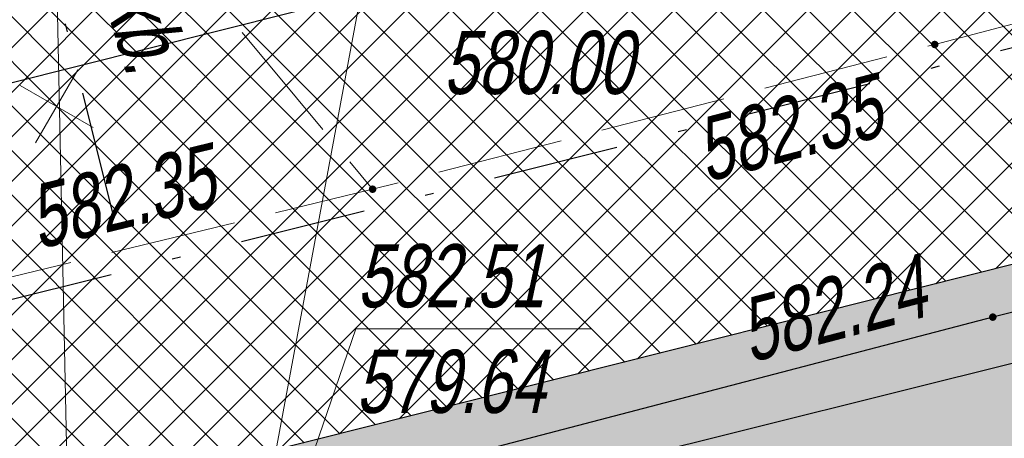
# Model space of a CAD drawing. Header units: metres. Extents: x 7403618 to 7449367, y 5479833 to 5516047.
# Tile 16 of 72: x 7448996 to 7449007, y 5479891 to 5479896. Entities that reach past the tile are written whole.
import ezdxf

# ---------------------------------------------------------------- set-up
doc = ezdxf.new("R2010")
doc.units = ezdxf.units.M
doc.header["$MEASUREMENT"] = 0
for name, pattern in [('0.5_0.5', [1, 0.5, -0.5]), ('3_SUKP', [0]), ('3_SUWP', [0]), ('DASHDOT', [1, 0.5, -0.25, 0, -0.25]), ('KTJZ01-500', [2, 1.5, -0.5])]:
    doc.linetypes.add(name, pattern=pattern)
doc.layers.get('0').update_dxf_attribs({"linetype": 'CONTINUOUS', "lineweight": 9})
for name, color, linetype, lineweight in [('0_kraw_najazd', 212, 'CONTINUOUS', 30), ('0_kraw_wysoki', 152, 'CONTINUOUS', 30), ('demontaż', 1, 'CONTINUOUS', 9), ('KTJZ01', 7, 'CONTINUOUS', 15), ('KTKR01', 7, 'CONTINUOUS', 15), ('mdcp', 253, 'CONTINUOUS', 5), ('OSIE', 30, 'DASHDOT', 30), ('RTPW02', 7, 'CONTINUOUS', 15), ('SUKP_L_0', 34, '3_SUKP', 18), ('SUKR_T_0', 34, 'CONTINUOUS', 18), ('SUPS01_05', 7, 'CONTINUOUS', 15), ('SUWP_L_0', 5, '3_SUWP', 18), ('wodociag_proj', 150, 'CONTINUOUS', 25), ('Wymiary', 5, 'CONTINUOUS', 13)]:
    doc.layers.add(name, color=color, linetype=linetype, lineweight=lineweight)
doc.styles.get("Standard").update_dxf_attribs({"font": 'verdana.ttf', "width": 0.75})
doc.styles.add('Style-WORKING_1250 I 0.20944', font='WORKING_1250.shx', dxfattribs={"oblique": 12})
pattern_1 = [(45, (0, 0), (-0.2651650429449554, 0.2651650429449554), []), (135, (0, 0), (-0.2651650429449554, -0.2651650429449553), [])]

# ---------------------------------------------------------------- blocks, each defined once
blk = doc.blocks.new('RTPW02_1')
at = {"linetype": 'ByBlock', "lineweight": -2}
h = blk.add_hatch(color=0, dxfattribs=at)
edge = h.paths.add_edge_path()
edge.add_arc((0, 0), 0.045, 0, 360)
blk = doc.blocks.new('MDCP_borek')
at = {"layer": 'KTJZ01', "color": 252, "linetype": 'KTJZ01-500', "lineweight": 13, "true_color": 0x939598, "flags": 128}
for points in [[(39.62273959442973, -60.19313309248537), (40.36273959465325, -66.12313309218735), (41.66273959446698, -74.25313309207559), (43.94273959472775, -83.95313309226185), (45.91273959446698, -90.9131330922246), (46.97273959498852, -91.80313309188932), (50.36273959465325, -93.70313309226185), (54.42273959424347, -93.29313309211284), (62.45273959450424, -91.12313309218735), (68.39273959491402, -89.68313309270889), (75.072739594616, -87.96313309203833), (85.85273959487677, -85.12313309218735), (92.52273959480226, -83.30313309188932), (95.38273959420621, -82.47313309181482), (101.572739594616, -80.4931330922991), (108.092739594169, -78.25313309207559), (116.3727395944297, -75.22313309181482), (124.5127395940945, -71.63313309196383), (131.7427395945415, -68.64313309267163), (141.592739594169, -64.19313309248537), (144.0227395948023, -62.90313309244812), (147.1827395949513, -61.28313309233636), (151.2627395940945, -59.06313309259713), (156.7927395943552, -55.92313309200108), (162.092739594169, -52.78313309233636), (168.2427395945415, -48.77313309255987), (176.892739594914, -42.83313309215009), (185.5427395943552, -36.80313309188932), (192.9327395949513, -31.89313309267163), (197.4527395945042, -29.22313309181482), (201.1927395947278, -26.98313309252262)], [(39.62273959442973, -60.19313309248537), (40.36273959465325, -66.12313309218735), (41.66273959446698, -74.25313309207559), (43.94273959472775, -83.95313309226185), (45.91273959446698, -90.9131330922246), (46.97273959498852, -91.80313309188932), (50.36273959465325, -93.70313309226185), (54.42273959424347, -93.29313309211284), (62.45273959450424, -91.12313309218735), (68.39273959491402, -89.68313309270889), (75.072739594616, -87.96313309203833), (85.85273959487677, -85.12313309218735), (92.52273959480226, -83.30313309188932), (95.38273959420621, -82.47313309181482), (101.572739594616, -80.4931330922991), (108.092739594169, -78.25313309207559), (116.3727395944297, -75.22313309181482), (124.5127395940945, -71.63313309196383), (131.7427395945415, -68.64313309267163), (141.592739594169, -64.19313309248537), (144.0227395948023, -62.90313309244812), (147.1827395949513, -61.28313309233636), (151.2627395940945, -59.06313309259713), (156.7927395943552, -55.92313309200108), (162.092739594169, -52.78313309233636), (168.2427395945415, -48.77313309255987), (176.892739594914, -42.83313309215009), (185.5427395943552, -36.80313309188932), (192.9327395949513, -31.89313309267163), (197.4527395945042, -29.22313309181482), (201.1927395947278, -26.98313309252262)], [(64.93273959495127, -82.1631330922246), (66.60273959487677, -87.53313309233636), (68.39273959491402, -89.68313309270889)], [(64.93273959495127, -82.1631330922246), (66.60273959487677, -87.53313309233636), (68.39273959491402, -89.68313309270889)]]:
    blk.add_lwpolyline(points, dxfattribs=at)
at = {"layer": 'KTKR01', "color": 252, "linetype": 'Continuous', "lineweight": 30, "true_color": 0x939598, "flags": 128}
blk.add_lwpolyline([(85.072739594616, -88.86313309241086), (75.76273959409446, -91.20313309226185), (62.68273959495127, -94.62313309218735), (58.96273959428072, -95.53313309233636), (57.49273959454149, -96.05313309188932), (56.51273959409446, -96.76313309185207), (55.28273959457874, -98.09313309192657), (53.95273959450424, -99.68313309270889), (52.74273959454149, -101.4831330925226), (51.88273959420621, -103.4631330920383), (51.22273959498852, -106.0931330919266), (50.77273959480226, -109.0831330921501), (51.95273959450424, -113.8931330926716), (48.6527395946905, -114.7531330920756), (44.54273959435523, -98.63313309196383), (40.47273959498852, -82.92313309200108), (39.46273959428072, -78.95313309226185), (38.53273959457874, -75.17313309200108)], dxfattribs=at)
blk.add_lwpolyline([(85.072739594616, -88.86313309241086), (75.76273959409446, -91.20313309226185), (62.68273959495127, -94.62313309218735), (58.96273959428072, -95.53313309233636), (57.49273959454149, -96.05313309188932), (56.51273959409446, -96.76313309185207), (55.28273959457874, -98.09313309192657), (53.95273959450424, -99.68313309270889), (52.74273959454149, -101.4831330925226), (51.88273959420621, -103.4631330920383), (51.22273959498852, -106.0931330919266), (50.77273959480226, -109.0831330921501), (51.95273959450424, -113.8931330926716), (48.6527395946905, -114.7531330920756), (44.54273959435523, -98.63313309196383), (40.47273959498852, -82.92313309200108), (39.46273959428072, -78.95313309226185), (38.53273959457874, -75.17313309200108)], dxfattribs=at)
at = {"layer": 'SUKP_L_0', "linetype": 'Continuous', "lineweight": 13}
blk.add_line((68.45273959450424, -86.30313309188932), (66.71273959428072, -95.65313309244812), dxfattribs=at)
blk.add_line((68.45273959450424, -86.30313309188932), (66.71273959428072, -95.65313309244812), dxfattribs=at)
at = {"layer": 'SUKR_T_0', "linetype": 'Continuous', "lineweight": 13}
for p, q in [((66.71273959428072, -95.65313309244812), (68.19279169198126, -91.34145078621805)), ((66.71273959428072, -95.65313309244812), (68.19279169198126, -91.34145078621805)), ((68.19279169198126, -91.34145078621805), (70.98848577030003, -91.34145078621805)), ((68.19279169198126, -91.34145078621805), (70.98848577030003, -91.34145078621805))]:
    blk.add_line(p, q, dxfattribs=at)
at = {"layer": 'SUWP_L_0', "linetype": 'Continuous', "lineweight": 13}
blk.add_line((64.88273959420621, -98.65313309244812), (64.54273959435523, -82.56313309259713), dxfattribs=at)
blk.add_line((64.88273959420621, -98.65313309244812), (64.54273959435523, -82.56313309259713), dxfattribs=at)
at = {"layer": 'RTPW02', "color": 252, "linetype": 'Continuous', "lineweight": 13, "true_color": 0x939598}
for p in [(75.072739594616, -87.96313309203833), (75.072739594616, -87.96313309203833), (68.39273959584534, -89.68313309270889), (68.39273959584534, -89.68313309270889), (75.76273959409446, -91.20313309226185), (75.76273959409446, -91.20313309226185)]:
    blk.add_blockref('RTPW02_1', p, dxfattribs=at)
at = {"layer": 'KTJZ01', "color": 252, "linetype": 'Continuous', "lineweight": 13, "true_color": 0x939598, "style": 'Style-WORKING_1250 I 0.20944', "oblique": 12, "width": 0.725}
blk.add_text('j.kb.', height=0.75, rotation=287.2750127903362, dxfattribs=at).set_placement((65.0856239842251, -87.08513480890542))
blk.add_text('j.kb.', height=0.75, rotation=287.2750127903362, dxfattribs=at).set_placement((65.0856239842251, -87.08513480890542))
at = {"layer": 'RTPW02', "color": 252, "linetype": 'Continuous', "lineweight": 13, "true_color": 0x939598, "style": 'Style-WORKING_1250 I 0.20944', "oblique": 12, "width": 0.725}
for s, rotation, p in [('582.35', 14.65296646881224, (72.35133563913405, -89.60236774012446)), ('582.35', 14.65296646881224, (72.35133563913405, -89.60236774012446)), ('582.35', 13.62699485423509, (64.41407941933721, -90.39812112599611)), ('582.35', 13.62699485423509, (64.41407941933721, -90.39812112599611)), ('582.24', 14.65296646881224, (72.87201288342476, -91.74653285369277)), ('582.24', 14.65296646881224, (72.87201288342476, -91.74653285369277))]:
    blk.add_text(s, height=0.75, rotation=rotation, dxfattribs=at).set_placement(p)
at = {"layer": 'SUKR_T_0', "lineweight": 13, "char_height": 0.75, "attachment_point": 1, "line_spacing_factor": 0.6}
for s, insert in [('\\FWORKING_1250;\\Q12;\\H1x;\\W0.733333;580.00', (69.23159348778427, -87.80166435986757)), ('\\FWORKING_1250;\\Q12;\\H1x;\\W0.733333;580.00', (69.23159348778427, -87.80166435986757)), ('\\FWORKING_1250;\\Q12;\\H1x;\\W0.733333;579.64', (68.19279169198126, -91.59145078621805)), ('\\FWORKING_1250;\\Q12;\\H1x;\\W0.733333;579.64', (68.19279169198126, -91.59145078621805))]:
    blk.add_mtext(s, dxfattribs=dict(at, insert=insert))
at = {"layer": 'SUPS01_05', "color": 36, "linetype": 'Continuous', "lineweight": 13, "style": 'Style-WORKING_1250 I 0.20944', "oblique": 12, "width": 0.725}
blk.add_text('582.51', height=0.75, dxfattribs=at).set_placement((68.20612029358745, -91.08623862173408))
blk.add_text('582.51', height=0.75, dxfattribs=at).set_placement((68.20612029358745, -91.08623862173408))
blk = doc.blocks.new('demontaż')
at = {"layer": 'demontaż'}
for points in [[(-0.25, -0.4330127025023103), (0.25, 0.4330127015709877)], [(-0.4330127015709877, 0.2499999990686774), (0.4330127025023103, -0.2500000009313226)]]:
    blk.add_lwpolyline(points, dxfattribs=at)

msp = doc.modelspace()

# ---------------------------------------------------------------- hatches: boundary and pattern name
at = {"true_color": 0xf26722, "transparency": 33554597}
h = msp.add_hatch(dxfattribs=at)
h.set_pattern_fill('ANSI37', color=30, scale=3)
h.set_pattern_definition(pattern_1)
edge = h.paths.add_edge_path()
edge.add_arc((7448963.940824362, 5480132.365343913), 242.5000375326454, 304.1261980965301, 304.5532540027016)
edge.add_line((7449101.480051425, 5479932.642462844), (7449105.952373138, 5479935.722328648))
edge.add_line((7449105.952373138, 5479935.722328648), (7449113.157132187, 5479940.683768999))
edge.add_line((7449113.157132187, 5479940.683768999), (7449113.287449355, 5479940.773631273))
edge.add_arc((7449185.601831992, 5479835.764782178), 127.4999149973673, 114.49688176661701, 124.55325567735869, ccw=False)
edge.add_arc((7449136.46357333, 5479943.596417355), 9.000000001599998, 11.986846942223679, 114.47580315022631, ccw=False)
edge.add_arc((7449048.761343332, 5479928.374101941), 98.00778045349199, 10.04311602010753, 21.91673949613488)
edge.add_line((7449139.68583123, 5479964.956372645), (7449139.261919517, 5479965.675018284))
edge.add_arc((7449132.331157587, 5479964.692908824), 6.999999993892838, -34.024955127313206, 8.06528452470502, ccw=False)
edge.add_arc((7449132.331157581, 5479964.692908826), 7.000000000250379, 292.5956827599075, 325.97504488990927, ccw=False)
edge.add_line((7449135.020737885, 5479958.230234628), (7449134.691964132, 5479958.093900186))
edge.add_arc((7449185.601877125, 5479835.764710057), 132.4999999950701, 112.5956828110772, 124.5532540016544)
edge.add_line((7449110.451589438, 5479944.891628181), (7449098.64419138, 5479936.760459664))
edge.add_arc((7448963.940845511, 5480132.365312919), 237.5000000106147, 302.90328795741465, 304.5532540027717, ccw=False)
edge.add_line((7449092.95622043, 5479932.96299839), (7449087.576032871, 5479929.566326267))
edge.add_line((7449087.576032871, 5479929.566326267), (7449087.407217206, 5479929.446884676))
edge.add_arc((7449019.272443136, 5480045.857529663), 134.884341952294, 299.91552251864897, 300.340300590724, ccw=False)
edge.add_line((7449086.542310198, 5479928.944952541), (7449085.730183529, 5479928.469243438))
edge.add_line((7449085.730183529, 5479928.469243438), (7449084.870686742, 5479927.95830838))
edge.add_arc((7448963.940845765, 5480132.365312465), 237.4999994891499, 298.3133183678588, 300.60911080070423, ccw=False)
edge.add_arc((7448968.112777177, 5480124.354762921), 228.4690927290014, 296.67637348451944, 298.3450460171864, ccw=False)
edge.add_arc((7448963.940847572, 5480132.365308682), 237.4999952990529, 294.4781839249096, 296.70810114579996, ccw=False)
edge.add_line((7449062.348194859, 5479916.212025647), (7449062.343222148, 5479916.213892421))
edge.add_arc((7448969.571637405, 5480119.182714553), 223.1656552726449, 292.65404222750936, 294.5638643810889, ccw=False)
edge.add_line((7449055.527446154, 5479913.234884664), (7449054.431496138, 5479912.780039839))
edge.add_arc((7449067.390322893, 5479878.716682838), 36.44507485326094, 110.8284690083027, 113.5457394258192)
edge.add_line((7449052.831206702, 5479912.127393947), (7449052.831217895, 5479912.1273673))
edge.add_line((7449052.831217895, 5479912.1273673), (7449051.895513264, 5479911.7520168))
edge.add_line((7449051.895513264, 5479911.7520168), (7449050.962452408, 5479911.382304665))
edge.add_arc((7448963.940845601, 5480132.365312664), 237.4999997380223, 284.7156754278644, 291.4941831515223, ccw=False)
edge.add_arc((7448717.710011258, 5481097.568519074), 1233.61110819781, 284.06401995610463, 284.38919123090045, ccw=False)
edge.add_line((7449017.484804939, 5479900.935141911), (7448999.675287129, 5479896.454292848))
edge.add_line((7448999.675287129, 5479896.454292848), (7448992.95259713, 5479894.762873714))
edge.add_line((7448992.95259713, 5479894.762873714), (7448988.651001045, 5479893.680598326))
edge.add_line((7448988.651001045, 5479893.680598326), (7448982.780817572, 5479892.203668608))
edge.add_arc((7448981.56084552, 5479897.052551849), 5.000000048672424, 274.01016099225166, 284.1224141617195, ccw=False)
edge.add_arc((7448981.560845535, 5479897.052551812), 5.000000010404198, 195.6051275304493, 274.01016085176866, ccw=False)
edge.add_line((7448976.745153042, 5479895.707521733), (7448973.835431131, 5479894.970989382))
edge.add_line((7448973.835431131, 5479894.970989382), (7448974.778599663, 5479891.244940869))
edge.add_line((7448974.778599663, 5479891.244940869), (7448976.619016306, 5479883.974255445))
edge.add_line((7448976.619016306, 5479883.974255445), (7448977.517036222, 5479880.426569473))
edge.add_line((7448977.517036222, 5479880.426569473), (7448980.887190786, 5479880.346057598))
edge.add_arc((7448988.887182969, 5479880.334872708), 8.000000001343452, 104.1224141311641, 179.9198940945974, ccw=False)
edge.add_line((7448986.935227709, 5479888.093085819), (7448989.319759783, 5479888.693030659))
edge.add_line((7448989.319759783, 5479888.693030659), (7448996.108326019, 5479890.400913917))
edge.add_line((7448996.108326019, 5479890.400913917), (7449012.290843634, 5479894.472522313))
edge.add_line((7449012.290843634, 5479894.472522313), (7449023.109489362, 5479897.194478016))
edge.add_arc((7448963.940845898, 5480132.365311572), 242.4999986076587, 284.1224141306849, 287.038632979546)
edge.add_arc((7448963.940846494, 5480132.365309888), 242.4999968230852, 287.0386329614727, 288.4359613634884)
edge.add_arc((7448963.940845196, 5480132.365313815), 242.5000009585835, 288.4359613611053, 291.6027973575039)
edge.add_arc((7448963.940845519, 5480132.36531293), 242.5000000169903, 291.6027973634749, 294.2007081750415)
edge.add_arc((7448963.940844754, 5480132.36531454), 242.5000017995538, 294.2007081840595, 295.6425719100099)
edge.add_arc((7448963.9408455, 5480132.365312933), 242.5000000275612, 295.6425719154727, 296.2927156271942)
edge.add_arc((7448963.940847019, 5480132.365310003), 242.499996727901, 296.2927156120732, 298.1016353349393)
edge.add_arc((7448963.940845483, 5480132.365312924), 242.5000000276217, 298.1016353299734, 299.9233017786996)
edge.add_arc((7448963.940846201, 5480132.365311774), 242.4999986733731, 299.9233017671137, 301.4372489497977)
edge.add_arc((7448963.94084553, 5480132.365312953), 242.5000000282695, 301.4372489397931, 304.1261980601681)
at = {"true_color": 0x636466, "transparency": 33554597}
h = msp.add_hatch(color=251, dxfattribs=at)
h.dxf.hatch_style = 1
edge = h.paths.add_edge_path()
edge.add_line((7449138.132715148, 5479960.776031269), (7449136.060730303, 5479962.17491611))
edge.add_arc((7449132.331157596, 5479964.692908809), 4.499999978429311, 289.6847573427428, 325.97504496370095, ccw=False)
edge.add_line((7449133.846959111, 5479960.455887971), (7449134.691964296, 5479958.093900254))
edge.add_line((7449134.691964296, 5479958.093900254), (7449135.020737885, 5479958.230234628))
edge.add_arc((7449132.331157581, 5479964.692908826), 7.000000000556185, 292.5956827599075, 325.9750448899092)
edge = h.paths.add_edge_path()
edge.add_arc((7448968.985379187, 5479897.837395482), 3.999999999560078, 14.18136866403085, 70.81435755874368)
edge.add_line((7448970.29989914, 5479901.615230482), (7448971.801431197, 5479895.673110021))
edge.add_line((7448971.801431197, 5479895.673110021), (7448971.450757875, 5479894.367361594))
edge.add_line((7448971.450757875, 5479894.367361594), (7448973.835431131, 5479894.970989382))
edge.add_line((7448973.835431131, 5479894.970989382), (7448972.863479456, 5479898.817364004))
h.paths.add_polyline_path([(7448973.330527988, 5479888.815313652), (7448974.778599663, 5479891.244940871), (7448973.835431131, 5479894.970989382), (7448971.450757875, 5479894.367361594), (7448971.86157287, 5479892.683239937), (7448972.75, 5479889.04), (7448972.840162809, 5479888.691188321)])
edge = h.paths.add_edge_path()
edge.add_arc((7448975.907807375, 5479874.55843993), 2.999999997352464, 297.7196980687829, 374.2048168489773)
edge.add_line((7448978.816081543, 5479875.294606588), (7448977.953676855, 5479878.701592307))
edge.add_line((7448977.953676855, 5479878.701592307), (7448976.619016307, 5479883.974255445))
edge.add_line((7448976.619016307, 5479883.974255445), (7448974.18938909, 5479885.422327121))
edge.add_line((7448974.18938909, 5479885.422327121), (7448973.716084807, 5479885.302520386))
edge.add_line((7448973.716084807, 5479885.302520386), (7448973.74, 5479885.21))
edge.add_line((7448973.74, 5479885.21), (7448974.928909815, 5479879.852251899))
edge.add_line((7448974.928909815, 5479879.852251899), (7448976.11, 5479874.55))
edge.add_line((7448976.11, 5479874.55), (7448976.54, 5479874.63))
edge.add_line((7448976.54, 5479874.63), (7448977.30324652, 5479871.902738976))
edge = h.paths.add_edge_path()
edge.add_arc((7448963.940845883, 5480132.365312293), 242.4999992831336, 298.1007414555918, 299.9233017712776)
edge.add_line((7449084.909608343, 5479922.192031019), (7449086.834023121, 5479921.688886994))
edge.add_line((7449086.834023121, 5479921.688886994), (7449087.153130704, 5479921.137684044))
edge.add_arc((7391380.449488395, 5591206.83450353), 125357.7678560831, 297.40559555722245, 297.4087963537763, ccw=False)
edge.add_arc((7449127.238906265, 5479824.653508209), 104.1224578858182, 116.4038525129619, 118.3765847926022)
edge.add_line((7449077.753179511, 5479916.264910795), (7449077.570625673, 5479916.632774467))
edge.add_line((7449077.570625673, 5479916.632774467), (7449078.163994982, 5479918.451026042))
edge = h.paths.add_edge_path()
edge.add_arc((7448963.940846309, 5480132.365311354), 242.499998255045, 295.6425719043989, 296.2927156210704)
edge.add_line((7449071.35796925, 5479914.953695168), (7449073.118197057, 5479914.356943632))
edge.add_line((7449073.118197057, 5479914.356943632), (7449073.296008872, 5479913.998635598))
edge.add_arc((7448937.399040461, 5480186.93809999), 304.8998806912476, 296.2060261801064, 296.46878225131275, ccw=False)
edge.add_line((7449072.04289516, 5479913.378290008), (7449068.407007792, 5479911.676434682))
edge.add_line((7449068.407007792, 5479911.676434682), (7449068.253296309, 5479912.00426224))
edge.add_line((7449068.253296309, 5479912.00426224), (7449068.884104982, 5479913.748839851))
edge = h.paths.add_edge_path()
edge.add_arc((7448963.940844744, 5480132.365314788), 242.50000203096, 291.6027973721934, 294.2007081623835)
edge.add_line((7449063.349915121, 5479911.17741342), (7449065.070070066, 5479910.555435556))
edge.add_line((7449065.070070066, 5479910.555435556), (7449065.240499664, 5479910.191952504))
edge.add_line((7449065.240499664, 5479910.191952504), (7449064.209648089, 5479909.703975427))
edge.add_line((7449064.209648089, 5479909.703975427), (7449058.8, 5479907.54))
edge.add_line((7449058.8, 5479907.54), (7449057.19, 5479906.89))
edge.add_line((7449057.19, 5479906.89), (7449052.87, 5479905.12))
edge.add_line((7449052.87, 5479905.12), (7449052.467491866, 5479904.952942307))
edge.add_line((7449052.467491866, 5479904.952942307), (7449052.428435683, 5479905.050788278))
edge.add_line((7449052.428435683, 5479905.050788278), (7449053.222057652, 5479906.898873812))
edge = h.paths.add_edge_path()
edge.add_arc((7448963.94091769, 5480132.365115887), 242.4997901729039, 290.0389534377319, 290.200748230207)
edge.add_line((7449047.67863053, 5479904.781848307), (7449049.642199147, 5479903.938634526))
edge.add_line((7449049.642199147, 5479903.938634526), (7449049.696408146, 5479903.802826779))
edge.add_line((7449049.696408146, 5479903.802826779), (7449049.28, 5479903.63))
edge.add_line((7449049.28, 5479903.63), (7449046.390000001, 5479902.41))
edge.add_line((7449046.390000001, 5479902.41), (7449046.197615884, 5479902.341885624))
edge.add_line((7449046.197615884, 5479902.341885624), (7449046.116157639, 5479902.558870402))
edge.add_line((7449046.116157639, 5479902.558870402), (7449047.035636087, 5479904.546293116))
edge = h.paths.add_edge_path()
edge.add_line((7449108.968512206, 5479937.799393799), (7449105.952373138, 5479935.722328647))
edge.add_line((7449105.952373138, 5479935.722328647), (7449105.391639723, 5479933.067373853))
edge.add_line((7449105.391639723, 5479933.067373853), (7449105.656061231, 5479932.667549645))
edge.add_arc((7448937.398989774, 5480186.93820355), 304.8999959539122, 303.4935747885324, 304.5532540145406)
edge.add_line((7449110.32972502, 5479935.822755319), (7449111.544648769, 5479936.659412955))
edge.add_line((7449111.544648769, 5479936.659412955), (7449117.01, 5479940.46))
edge.add_line((7449117.01, 5479940.46), (7449117.706891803, 5479940.934479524))
edge.add_line((7449117.706891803, 5479940.934479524), (7449120.810000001, 5479943.04))
edge.add_line((7449120.810000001, 5479943.04), (7449121.02852952, 5479942.992559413))
edge.add_arc((7449185.548498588, 5479835.866047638), 125.0556513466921, 114.49548646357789, 121.05964143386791, ccw=False)
edge.add_arc((7449136.383070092, 5479943.256511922), 6.949224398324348, 75.44977175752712, 112.732113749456, ccw=False)
edge.add_line((7449138.128914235, 5479949.982859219), (7449141.725781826, 5479950.377455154))
edge.add_line((7449141.725781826, 5479950.377455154), (7449141.663851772, 5479950.941967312))
edge.add_arc((7449136.463573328, 5479943.596417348), 9.000000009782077, 54.70343351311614, 89.30730776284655)
edge.add_arc((7449136.463554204, 5479943.596508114), 8.999909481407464, 89.30717903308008, 114.4984783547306)
edge.add_arc((7449185.601877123, 5479835.764710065), 127.4999999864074, 114.498478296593, 124.5532540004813)
edge.add_line((7449113.287449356, 5479940.773631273), (7449108.968512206, 5479937.799393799))
h.paths.add_polyline_path([(7449014.762569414, 5479892.69178986), (7449014.641086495, 5479893.13619867), (7449012.290843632, 5479894.472522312), (7448996.108326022, 5479890.400913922), (7448994.656761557, 5479887.973371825), (7448994.737253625, 5479887.653449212)])
edge = h.paths.add_edge_path()
edge.add_line((7448987.503734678, 5479885.833506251), (7448991.827923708, 5479886.92146599))
edge.add_line((7448991.827923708, 5479886.92146599), (7448991.747431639, 5479887.241388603))
edge.add_line((7448991.747431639, 5479887.241388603), (7448989.319759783, 5479888.693030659))
edge.add_line((7448989.319759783, 5479888.693030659), (7448986.935227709, 5479888.093085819))
edge.add_arc((7448988.887182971, 5479880.334872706), 8.000000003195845, 104.1224141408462, 179.9198940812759)
edge.add_line((7448980.887190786, 5479880.346057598), (7448983.187554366, 5479880.292861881))
edge.add_line((7448983.187554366, 5479880.292861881), (7448983.217410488, 5479880.385666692))
edge.add_arc((7448988.887182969, 5479880.334872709), 5.670000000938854, 104.12241413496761, 179.4867160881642, ccw=False)
edge = h.paths.add_edge_path()
edge.add_line((7449033.791762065, 5479898.193080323), (7449033.903092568, 5479897.850459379))
edge.add_line((7449033.903092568, 5479897.850459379), (7449036.795165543, 5479898.818373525))
edge.add_line((7449036.795165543, 5479898.818373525), (7449036.8, 5479898.810000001))
edge.add_line((7449036.8, 5479898.810000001), (7449041.600000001, 5479900.72))
edge.add_line((7449041.600000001, 5479900.72), (7449042.689999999, 5479901.1))
edge.add_line((7449042.689999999, 5479901.1), (7449042.897717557, 5479901.173543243))
edge.add_line((7449042.897717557, 5479901.173543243), (7449042.841256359, 5479901.323942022))
edge.add_line((7449042.841256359, 5479901.323942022), (7449040.630144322, 5479902.310968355))
edge.add_arc((7448963.94084489, 5480132.365314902), 242.5000020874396, 287.03863297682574, 288.43596134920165, ccw=False)
edge.add_line((7449034.997334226, 5479900.509268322), (7449033.791762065, 5479898.193080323))
edge = h.paths.add_edge_path()
edge.add_line((7449099.032881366, 5479928.122722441), (7449102.796331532, 5479930.631317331))
edge.add_line((7449102.796331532, 5479930.631317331), (7449102.475151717, 5479931.132399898))
edge.add_line((7449102.475151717, 5479931.132399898), (7449099.987603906, 5479931.622867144))
edge.add_arc((7448963.940844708, 5480132.365314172), 242.5000014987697, 301.4372489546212, 304.12619805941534, ccw=False)
edge.add_line((7449090.420219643, 5479925.461427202), (7449089.863146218, 5479923.442295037))
edge.add_line((7449089.863146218, 5479923.442295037), (7449090.179214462, 5479922.895297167))
edge.add_arc((7449082.78771715, 5479949.107365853), 27.23429414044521, 285.7478321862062, 285.7481361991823)
edge.add_line((7449090.179353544, 5479922.895336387), (7449092.670140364, 5479924.153305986))
edge.add_line((7449092.670140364, 5479924.153305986), (7449099.032881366, 5479928.122722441))
at = {"true_color": 0x991b1e, "transparency": 33554597}
h = msp.add_hatch(dxfattribs=at)
h.set_pattern_fill('GRAVEL', color=244)
h.set_pattern_definition([(228.012787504, (0.72, 1), (-8.000000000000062, -9.000000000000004), [0.134536, -13.3190880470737]), (184.969740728, (0.63, 0.9), (11.99999999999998, 1.000000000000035), [0.230868, -22.85592476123]), (132.510447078, (0.4, 0.88), (10.00000000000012, -10.99999999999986), [0.162788, -16.1160325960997]), (267.273689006, (0.01, 0.63), (1.000000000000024, 20.00000000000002), [0.210238, -20.813558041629]), (292.833654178, (0, 0.42), (-4.999999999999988, 12.00000000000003), [0.206155, -20.4093731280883]), (357.273689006, (0.08, 0.23), (-20.00000000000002, 1.000000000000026), [0.210238, -20.813558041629]), (37.6942404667, (0.29, 0.22), (-13, -9.999999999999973), [0.278029, -27.524848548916]), (72.2553283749, (0.51, 0.39), (7.000000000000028, 22), [0.2624879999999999, -25.98632149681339]), (121.429565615, (0.59, 0.64), (-8.00000000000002, 12.99999999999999), [0.21095, -20.884073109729]), (175.236358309, (0.48, 0.82), (10.99999999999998, -1.000000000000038), [0.240832, -11.8007625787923]), (222.397437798, (0.24, 0.84), (-11.99999999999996, -10.99999999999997), [0.311448, -30.8333750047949]), (138.814074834, (1, 0.62), (-7.000000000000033, 6), [0.106301, -10.5238448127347]), (171.46923439, (0.92, 0.69), (13, -1.999999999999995), [0.202237, -20.021511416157]), (225, (0.72, 0.72), (-1.110223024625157e-16, -0.9999999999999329), [0.141421, -1.2727925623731]), (203.198590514, (0.65, 0.84), (4.999999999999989, 1.999999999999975), [0.076158, -7.5396151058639]), (291.801409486, (0.58, 0.81), (-0.9999999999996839, 3.000000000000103), [0.107703, -5.2774618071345]), (30.96375653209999, (0.62, 0.71), (3.000000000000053, 1.99999999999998), [0.174929, -5.656022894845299]), (161.565051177, (0.77, 0.8), (2.000000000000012, -0.9999999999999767), [0.126491, -3.035786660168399]), (16.389540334, (0, 0.81), (9.999999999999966, 3.000000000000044), [0.1772, -17.5428451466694]), (70.3461759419, (0.17, 0.86), (-4.00000000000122, -11.0000000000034), [0.148661, -14.717407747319]), (293.198590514, (0.77, 1), (-1.99999999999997, 4.999999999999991), [0.152315, -7.4634581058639]), (343.610459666, (0.83, 0.86), (-9.999999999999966, 3.000000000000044), [0.1772, -17.54284514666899]), (339.44395478, (0, 0.19), (-5.000000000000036, 2.000000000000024), [0.17088, -8.373123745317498]), (294.775140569, (0.16, 0.13), (-5.000000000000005, 11), [0.143178, -14.174643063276]), (66.8014094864, (0.78, 0), (1.999999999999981, 4.99999999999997), [0.152315, -7.4634581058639]), (17.3540246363, (0.84, 0.14), (-12.99999999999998, -3.999999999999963), [0.167631, -16.59542361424]), (69.44395478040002, (0.29, 0), (-2.000000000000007, -4.999999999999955), [0.08543999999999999, -8.458563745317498]), (101.309932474, (0.72, 0), (-0.9999999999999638, 4.000000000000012), [0.05099, -5.0480295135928]), (165.963756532, (0.71, 0.05), (2.999999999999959, -1.000000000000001), [0.206155, -3.9169506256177]), (186.009005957, (0.51, 0.1), (10.00000000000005, 0.9999999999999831), [0.19105, -18.9139231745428]), (303.690067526, (0.62, 0.62), (-0.9999999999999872, 1.999999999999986), [0.144222, -3.461329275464]), (353.157226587, (0.7, 0.5), (17.00000000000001, -2.000000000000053), [0.251794, -24.9275626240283]), (60.9453959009, (0.95, 0.47), (-3.999999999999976, -6.999999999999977), [0.102956, -10.192674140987]), (90, (1, 0.56), (-0.9999999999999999, 1), [0.06, -0.94]), (120.256437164, (0.49, 0.13), (4.000000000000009, -7.000000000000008), [0.138924, -13.7535199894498]), (48.01278750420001, (0.42, 0.25), (8, 8.999999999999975), [0.269072, -13.1845520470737]), (0, (0.6, 0.45), (1, 1), [0.26, -0.74]), (325.3048464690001, (0.86, 0.45), (10.00000000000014, -6.999999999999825), [0.158114, -15.653274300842]), (254.054604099, (0.99, 0.36), (-1.000000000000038, -4.000000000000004), [0.145602, -7.1345078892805]), (207.645975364, (0.95, 0.22), (-18.99999999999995, -10.00000000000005), [0.237065, -23.4694741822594]), (175.42607874, (0.74, 0.11), (-12.99999999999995, 1.000000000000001), [0.250799, -24.8290734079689])])
edge = h.paths.add_edge_path()
edge.add_line((7449134.691964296, 5479958.093900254), (7449134.439006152, 5479958.800977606))
edge.add_arc((7449185.601877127, 5479835.764710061), 133.2499999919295, 112.5792845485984, 124.5532539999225)
edge.add_line((7449110.026210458, 5479945.509327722), (7449098.218812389, 5479937.378159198))
edge.add_arc((7448963.94084552, 5480132.365312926), 236.7500000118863, 302.6563567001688, 304.55325399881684, ccw=False)
edge.add_line((7449091.690948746, 5479933.040267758), (7449092.95622043, 5479932.96299839))
edge.add_arc((7448963.940845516, 5480132.365312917), 237.5000000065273, 302.9032879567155, 304.5532539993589)
edge.add_line((7449098.64419137, 5479936.760459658), (7449110.451589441, 5479944.891628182))
edge.add_arc((7449185.601877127, 5479835.764710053), 132.499999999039, 112.59568273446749, 124.5532539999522, ccw=False)
edge = h.paths.add_edge_path()
edge.add_arc((7448963.940845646, 5480132.365312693), 236.7499997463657, 301.32275353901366, 301.48087624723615, ccw=False)
edge.add_line((7449087.017321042, 5479930.12104557), (7449087.407217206, 5479929.446884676))
edge.add_line((7449087.407217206, 5479929.446884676), (7449087.521494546, 5479929.527738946))
edge.add_line((7449087.521494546, 5479929.527738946), (7449087.57499766, 5479930.461477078))
edge = h.paths.add_edge_path()
edge.add_line((7449086.542310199, 5479928.944952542), (7449086.161797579, 5479929.602886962))
edge.add_arc((7448963.940845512, 5480132.365312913), 236.7500000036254, 298.1204522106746, 301.08069427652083, ccw=False)
edge.add_line((7449075.527449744, 5479923.561595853), (7449076.585398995, 5479923.278119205))
edge.add_arc((7448963.940845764, 5480132.365312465), 237.4999994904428, 298.3133179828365, 300.6091108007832)
edge.add_line((7449084.870686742, 5479927.95830838), (7449085.730183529, 5479928.469243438))
edge.add_line((7449085.730183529, 5479928.469243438), (7449086.542310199, 5479928.944952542))
edge = h.paths.add_edge_path()
edge.add_arc((7448963.940847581, 5480132.365308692), 236.7499953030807, 294.2967346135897, 296.8688429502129, ccw=False)
edge.add_line((7449061.354572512, 5479916.585035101), (7449062.348194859, 5479916.212025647))
edge.add_arc((7448963.940847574, 5480132.365308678), 237.4999952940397, 294.4781839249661, 296.7081011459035)
edge.add_line((7449070.68410644, 5479920.204698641), (7449070.939934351, 5479921.174031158))
edge = h.paths.add_edge_path()
edge.add_line((7449055.90628135, 5479914.204136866), (7449054.154296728, 5479913.477022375))
edge.add_arc((7449067.390322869, 5479878.71668284), 37.19507484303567, 110.8458095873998, 111.9899288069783)
edge.add_line((7449053.462864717, 5479913.205804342), (7449053.75334256, 5479912.514260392))
edge.add_arc((7449067.390322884, 5479878.716682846), 36.44507484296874, 110.82846899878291, 111.97357685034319, ccw=False)
edge.add_line((7449054.431496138, 5479912.780039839), (7449055.527446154, 5479913.234884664))
edge.add_line((7449055.527446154, 5479913.234884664), (7449055.90628135, 5479914.204136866))
edge = h.paths.add_edge_path()
edge.add_line((7449050.962452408, 5479911.382304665), (7449051.895513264, 5479911.7520168))
edge.add_line((7449051.895513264, 5479911.7520168), (7449052.830307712, 5479912.127002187))
edge.add_line((7449052.830307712, 5479912.127002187), (7449052.540738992, 5479912.81891377))
edge.add_arc((7448963.940845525, 5480132.365312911), 236.7499999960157, 284.52356249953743, 291.9769757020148, ccw=False)
edge.add_line((7449023.312567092, 5479903.180755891), (7449024.271205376, 5479902.655718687))
edge.add_arc((7448963.940845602, 5480132.365312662), 237.4999997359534, 284.7156754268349, 291.4941831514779)
h.paths.add_polyline_path([(7448993.473135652, 5479895.667214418), (7448987.74067276, 5479894.224935), (7448988.651001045, 5479893.680598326), (7448992.95259713, 5479894.762873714)])
edge = h.paths.add_edge_path()
edge.add_arc((7448981.560845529, 5479897.052551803), 5.000000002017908, 194.2048168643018, 274.010160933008)
edge.add_line((7448981.910512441, 5479892.064793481), (7448982.423784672, 5479892.887213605))
edge.add_arc((7448981.566794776, 5479897.056888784), 4.256832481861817, 194.2417570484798, 281.6142198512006, ccw=False)
edge.add_line((7448977.440790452, 5479896.009649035), (7448975.558685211, 5479903.445027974))
edge.add_arc((7449070.319951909, 5479927.431791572), 97.74999997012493, 183.9464698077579, 194.2048168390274, ccw=False)
edge.add_line((7448972.801738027, 5479920.704202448), (7448972.026841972, 5479931.936529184))
edge.add_line((7448972.026841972, 5479931.936529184), (7448971.465386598, 5479934.273184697))
edge.add_line((7448971.465386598, 5479934.273184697), (7448971.117100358, 5479934.226187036))
edge.add_line((7448971.117100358, 5479934.226187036), (7448972.053516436, 5479920.652584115))
edge.add_arc((7449070.319951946, 5479927.431791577), 98.50000000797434, 183.9464698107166, 194.204816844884)
edge.add_line((7448974.831616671, 5479903.260986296), (7448976.71372191, 5479895.825607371))
h.paths.add_polyline_path([(7448998.765053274, 5479896.99865328), (7448999.675287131, 5479896.454292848), (7449017.484804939, 5479900.935141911), (7449017.976070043, 5479901.832117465)])
at = {"true_color": 0xcd2027, "transparency": 33554597}
h = msp.add_hatch(dxfattribs=at)
h.set_pattern_fill('ANSI37', color=242, scale=3)
h.set_pattern_definition(pattern_1)
edge = h.paths.add_edge_path()
edge.add_arc((7448967.63972726, 5479932.318543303), 0.4999999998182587, -129.0980800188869, 0.4869068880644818, ccw=False)
edge.add_line((7448967.324402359, 5479931.930509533), (7448962.107361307, 5479936.169993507))
edge.add_line((7448962.107361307, 5479936.169993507), (7448960.081977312, 5479933.950222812))
edge.add_line((7448960.081977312, 5479933.950222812), (7448966.921501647, 5479928.392272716))
edge.add_arc((7448963.76825264, 5479924.511935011), 5.000000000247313, 5.49636421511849, 50.901920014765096, ccw=False)
edge.add_line((7448968.745264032, 5479924.990847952), (7448968.139709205, 5479932.322792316))
h.paths.add_polyline_path([(7449085.863935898, 5479937.863468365), (7449083.319260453, 5479936.179222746), (7449087.625857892, 5479931.349091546), (7449087.578700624, 5479930.526101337), (7449087.521494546, 5479929.527738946), (7449087.576032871, 5479929.566326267), (7449092.95622043, 5479932.96299839), (7449090.046513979, 5479933.140692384)])
h.paths.add_polyline_path([(7448997.249406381, 5479897.905077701), (7448996.307563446, 5479901.649673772), (7448993.392436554, 5479900.940326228), (7448994.34002895, 5479897.173283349), (7448992.95259713, 5479894.762873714), (7448999.67528713, 5479896.454292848)])
edge = h.paths.add_edge_path()
edge.add_line((7449020.615140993, 5479907.540467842), (7449017.696371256, 5479906.833126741))
edge.add_line((7449017.696371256, 5479906.833126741), (7449018.756652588, 5479903.257342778))
edge.add_line((7449018.756652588, 5479903.257342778), (7449017.484804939, 5479900.935141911))
edge.add_arc((7448717.710024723, 5481097.568465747), 1233.611053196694, 284.0640199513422, 284.3891912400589)
edge.add_line((7449024.271205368, 5479902.655718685), (7449021.63620227, 5479904.098885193))
edge.add_line((7449021.63620227, 5479904.098885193), (7449020.615140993, 5479907.540467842))
edge = h.paths.add_edge_path()
edge.add_line((7449057.779776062, 5479921.55615743), (7449054.66628427, 5479919.944588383))
edge.add_line((7449054.66628427, 5479919.944588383), (7449056.518364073, 5479915.77015431))
edge.add_line((7449056.518364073, 5479915.77015431), (7449055.527446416, 5479913.234884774))
edge.add_arc((7448963.89828941, 5480132.46280431), 237.6063616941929, 292.6831224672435, 294.4805363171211)
edge.add_line((7449062.35858776, 5479916.216757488), (7449059.712282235, 5479917.201556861))
edge.add_line((7449059.712282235, 5479917.201556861), (7449057.779776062, 5479921.55615743))
edge = h.paths.add_edge_path()
edge.add_line((7449071.350475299, 5479928.396275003), (7449068.724640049, 5479926.950945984))
edge.add_line((7449068.724640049, 5479926.950945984), (7449071.290106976, 5479922.500836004))
edge.add_line((7449071.290106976, 5479922.500836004), (7449070.684106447, 5479920.204698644))
edge.add_arc((7448951.545316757, 5480156.16603914), 264.3327550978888, 296.7895794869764, 298.23183963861)
edge.add_line((7449076.585398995, 5479923.278119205), (7449073.888183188, 5479924.000836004))
edge.add_line((7449073.888183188, 5479924.000836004), (7449071.350475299, 5479928.396275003))
edge = h.paths.add_edge_path()
edge.add_line((7448982.78081757, 5479892.203668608), (7448988.651001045, 5479893.680598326))
edge.add_line((7448988.651001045, 5479893.680598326), (7448986.223458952, 5479895.132162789))
edge.add_line((7448986.223458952, 5479895.132162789), (7448985.251988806, 5479898.984672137))
edge.add_line((7448985.251988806, 5479898.984672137), (7448982.327670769, 5479898.315249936))
edge.add_line((7448982.327670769, 5479898.315249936), (7448983.314129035, 5479894.400179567))
edge.add_line((7448983.314129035, 5479894.400179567), (7448981.91051244, 5479892.064793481))
edge.add_arc((7448981.560845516, 5479897.05255183), 5.000000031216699, 274.0101610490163, 284.1224142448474)
h = msp.add_hatch(dxfattribs=at)
h.set_pattern_fill('ANSI37', color=242, scale=3, angle=1.09069265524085)
h.set_pattern_definition([(46.09069265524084, (0, 0), (-0.2701644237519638, 0.2600695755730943), []), (136.0906926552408, (0, 0), (-0.2600695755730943, -0.2701644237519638), [])])
edge = h.paths.add_edge_path()
edge.add_arc((7448976.118760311, 5479874.525859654), 3.000000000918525, -60.96933862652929, 15.295509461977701, ccw=False)
edge.add_line((7448977.574593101, 5479871.902779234), (7448978.469547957, 5479868.967025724))
edge.add_line((7448978.469547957, 5479868.967025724), (7448980.716265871, 5479869.641448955))
edge.add_line((7448980.716265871, 5479869.641448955), (7448979.012494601, 5479875.317252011))
h.paths.add_polyline_path([(7448996.108326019, 5479890.400913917), (7448989.319889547, 5479888.692953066), (7448991.747431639, 5479887.241388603), (7448991.909256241, 5479886.57447026), (7448994.819004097, 5479887.304792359), (7448994.656761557, 5479887.973371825)])
edge = h.paths.add_edge_path()
edge.add_line((7449014.763264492, 5479892.691964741), (7449024.725621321, 5479895.20093968))
edge.add_line((7449024.725621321, 5479895.20093968), (7449024.92347555, 5479894.554546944))
edge.add_line((7449024.92347555, 5479894.554546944), (7449028.319595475, 5479895.413651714))
edge.add_line((7449028.319595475, 5479895.413651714), (7449028.111803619, 5479896.094669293))
edge.add_line((7449028.111803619, 5479896.094669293), (7449033.904579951, 5479897.845881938))
edge.add_line((7449033.904579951, 5479897.845881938), (7449033.791762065, 5479898.193080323))
edge.add_line((7449033.791762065, 5479898.193080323), (7449034.997334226, 5479900.509268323))
edge.add_arc((7448963.940844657, 5480132.365316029), 242.5000032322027, 284.12241415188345, 287.03863295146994, ccw=False)
edge.add_line((7449023.109489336, 5479897.19447801), (7449012.290843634, 5479894.472522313))
edge.add_line((7449012.290843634, 5479894.472522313), (7449014.641086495, 5479893.136198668))
edge.add_line((7449014.641086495, 5479893.136198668), (7449014.763264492, 5479892.691964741))
at = {"layer": 'Wymiary', "true_color": 0xf26722, "transparency": 33554597}
h = msp.add_hatch(dxfattribs=at)
h.set_pattern_fill('ANSI31', color=30)
h.set_pattern_definition([(45, (0, 0), (-0.08838834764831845, 0.08838834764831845), [])])
h.paths.add_polyline_path([(7448993.974654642, 5479893.390405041), (7448994.535703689, 5479890.967161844), (7448996.38687772, 5479891.395760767), (7448995.825828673, 5479893.819003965)], flags=9)
h.paths.add_polyline_path([(7448994.798946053, 5479889.83018411), (7448995.3599951, 5479887.406940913), (7448997.211169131, 5479887.835539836), (7448996.650120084, 5479890.258783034)], flags=9)

# ---------------------------------------------------------------- linework, layer by layer
at = {"layer": '0_kraw_najazd'}
msp.add_lwpolyline([(7448992.95259713, 5479894.762873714), (7448999.675287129, 5479896.454292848)], dxfattribs=at)
at = {"layer": '0_kraw_wysoki'}
msp.add_lwpolyline([(7449012.290843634, 5479894.472522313), (7448996.108403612, 5479890.40104368)], dxfattribs=at)
at = {"layer": 'OSIE', "ltscale": 3}
msp.add_lwpolyline([(7448977.209233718, 5479888.223952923), (7449022.499503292, 5479899.618919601, 0.0893832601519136), (7449100.062121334, 5479934.701461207), (7449111.86951937, 5479942.832629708, -0.05715955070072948), (7449138.025357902, 5479956.746009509), (7449142.084407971, 5479958.342251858)], format="xyb", dxfattribs=at)
msp.add_lwpolyline([(7448994.850000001, 5479901.294999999), (7448996.89265964, 5479893.176274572)], dxfattribs=at)
at = {"layer": 'wodociag_proj'}
msp.add_lwpolyline([(7448974.89853112, 5479883.972208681), (7449021.467829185, 5479895.578303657), (7449037.949130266, 5479900.360273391), (7449058.585268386, 5479908.385933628), (7449095.642807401, 5479927.157317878), (7449117.318017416, 5479941.982885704), (7449129.125716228, 5479949.145110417)], dxfattribs=at)
at = {"layer": 'wodociag_proj', "linetype": '0.5_0.5', "ltscale": 5}
msp.add_circle((7448975.663640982, 5479907.872182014), 75, dxfattribs=at)

# ---------------------------------------------------------------- block references
at = {"layer": 'demontaż'}
msp.add_blockref('demontaż', (7448996.055758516, 5479895.123627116), dxfattribs=at)
at = {"layer": 'mdcp'}
msp.add_blockref('MDCP_borek', (7448931.417260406, 5479983.823133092), dxfattribs=at)

doc.saveas('drawing.dxf')
